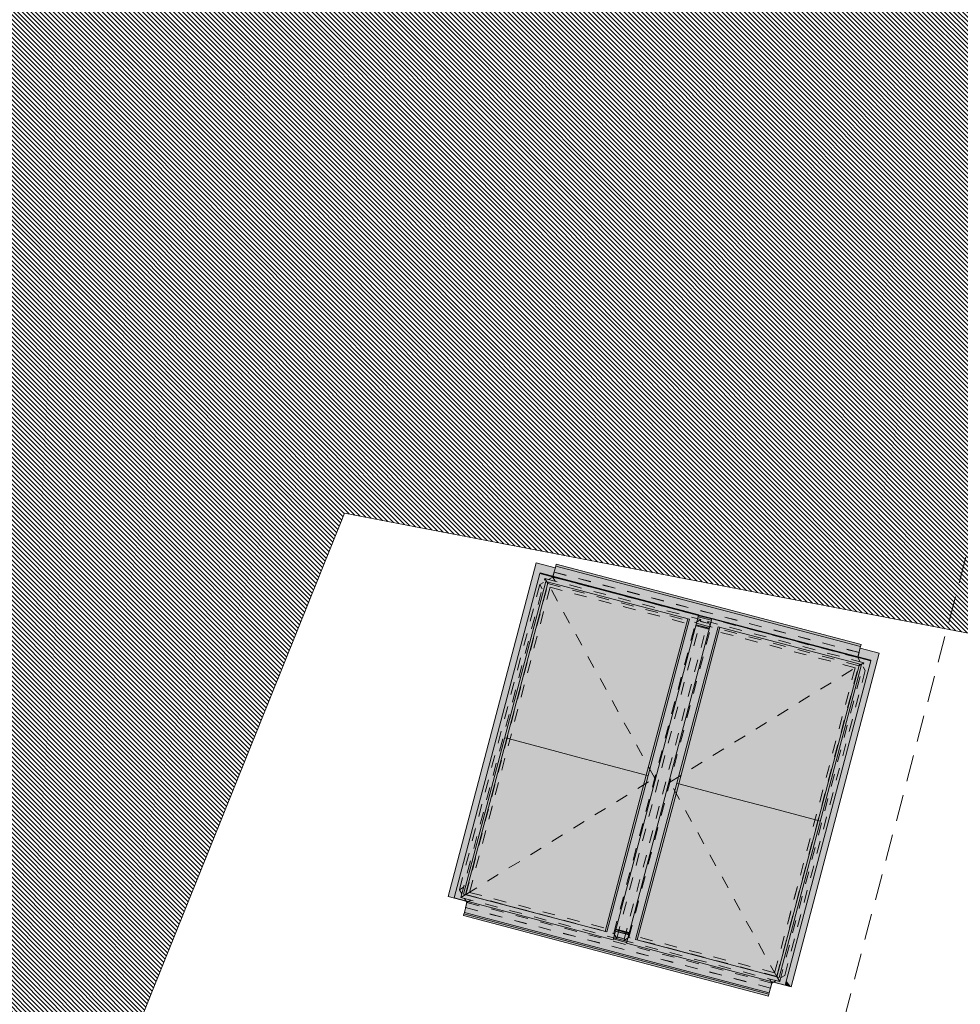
# Model space of a CAD drawing. Header units: millimetres. Extents: x -176817 to 18864955, y -12996033 to 201123.
# Tile 72 of 256: x 39897 to 48841, y 83338 to 92699. Entities that reach past the tile are written whole.
import ezdxf
from ezdxf.enums import TextEntityAlignment as Align

# ---------------------------------------------------------------- set-up
doc = ezdxf.new("R2010")
doc.units = ezdxf.units.MM
doc.header["$MEASUREMENT"] = 0
doc.linetypes.add('Przerywana', pattern=[240, 120, -120])
doc.linetypes.add('Przerywana długa', pattern=[390, 250, -140])
for name, color, linetype in [('232-A Klapy oddymiające', 7, 'Continuous'), ('232-A Klapy oddymiające podkład', 7, 'Continuous'), ('410-K Osie', 7, 'Continuous'), ('842-G Opisy PW PZT', 7, 'Continuous')]:
    doc.layers.add(name, color=color, linetype=linetype)
doc.styles.add('STYL_AUTOMATYCZNY_8', font='ARIALN.TTF')

# ---------------------------------------------------------------- blocks, each defined once
blk = doc.blocks.new('Klapa mcr_PROLIGHT_DVP[278]_2', base_point=(46021.2, 85520.1))
at = {"layer": '232-A Klapy oddymiające', "linetype": 'Continuous', "lineweight": 0, "true_color": 0xffffff}
for points in [[(44844.9, 87438.7), (44895.2, 87425.4), (44808.7, 87536.4), (43971.7, 84364.4), (44290, 85335.5), (44365.5, 85621.8)], [(44989.8, 87488.6), (44989.9, 87488.6), (44808.7, 87536.5), (44808.7, 87536.4)], [(44808.7, 87536.4), (44987.7, 87480.6), (44989.8, 87488.5)], [(44968.1, 87406.2), (44987.7, 87480.6), (44808.7, 87536.4), (44895.2, 87425.4)], [(44994.2, 87505.1), (47898.5, 86757.7), (44998.9, 87522.9)], [(47898.7, 86758.6), (44999.1, 87523.8), (44998.9, 87522.9)], [(47898.5, 86757.7), (47898.7, 86758.6), (44998.9, 87522.9)], [(44901.5, 87359.3), (44843.6, 87433.6), (44029.9, 84349.9)], [(46353.1, 87035.3), (44844.9, 87438.7), (44843.6, 87433.6)], [(44901.5, 87359.3), (46266, 86999.3), (44843.6, 87433.6)], [(46266, 86999.3), (46353.1, 87035.3), (44843.6, 87433.6)], [(46353.1, 87035.3), (46354.4, 87040.4), (44844.9, 87438.7)], [(47587.8, 86820.7), (44994.2, 87505.1), (44968.1, 87406.2), (45302.2, 87318)], [(47898.5, 86757.7), (44994.2, 87505.1), (47893.8, 86739.9)], [(44116.9, 84386), (44901.5, 87359.3), (44029.9, 84349.9)], [(44529.8, 85867.3), (44922.1, 87353.9), (44920.4, 87354.4), (44790.3, 86937.8), (44509.3, 85872.7)], [(44970.6, 85750.2), (44932.6, 87351.1), (44922.1, 87353.9), (44529.8, 85867.3)], [(44790.3, 86937.8), (44920.4, 87354.4), (44901.5, 87359.3)], [(45580.6, 87180.2), (44932.6, 87351.1), (44970.6, 85750.2)], [(47867.7, 86641.1), (47893.8, 86739.9), (47587.8, 86820.7), (45302.2, 87318), (46354.4, 87040.4), (46354.3, 87040), (46481.3, 87006.5), (46481.4, 87006.9)], [(45191.3, 85691.9), (45585.9, 87178.8), (45580.6, 87180.2), (44970.6, 85750.2)], [(45412, 85633.7), (45591.2, 87177.4), (45585.9, 87178.8), (45191.3, 85691.9)], [(45412, 85633.7), (45853.2, 85518.1), (45601.7, 87174.6), (45591.2, 87177.4)], [(46249.7, 87003.6), (45601.7, 87174.6), (45853.2, 85518.1)], [(45539.4, 83951.6), (46353.1, 87035.3), (45481.4, 84025.9)], [(46353.1, 87035.3), (46266, 86999.3), (45481.4, 84025.9)], [(46538, 86927.5), (46480.1, 87001.8), (45666.4, 83918.1)], [(45995.6, 85974.3), (46266, 86999.3), (46249.7, 87003.6), (45853.2, 85518.1)], [(46456.9, 86913.9), (46460.3, 86927), (46386.7, 86947.1), (46333.5, 86961.2), (46329.9, 86947.4)], [(46460.5, 86927.7), (46469.1, 86960), (46341.3, 86990.8), (46333.5, 86961.2)], [(46469.1, 86960), (46476.9, 86989.7), (46349.9, 87023.2), (46341.3, 86990.8)], [(46476.9, 86989.7), (46477.2, 86991), (46350.2, 87024.4), (46349.9, 87023.2)], [(46350.2, 87024.4), (46477.2, 86991), (46477.5, 86992.1), (46350.5, 87025.7)], [(46360.5, 87023), (46350.9, 87027.1), (46350.5, 87025.7)], [(46477.5, 86992.1), (46481, 87005.3), (46354, 87038.8), (46350.9, 87027.1), (46360.5, 87023)], [(46481.3, 87006.5), (46354.3, 87040), (46354, 87038.8), (46481, 87005.3)], [(46480.1, 87001.8), (47989.5, 86603.5), (46481.4, 87006.9)], [(47902.5, 86567.5), (46480.1, 87001.8), (46538, 86927.5)], [(47989.5, 86603.5), (46480.1, 87001.8), (47902.5, 86567.5)], [(47989.5, 86603.5), (47990.9, 86608.6), (46481.4, 87006.9)], [(45753.4, 83954.1), (46538, 86927.5), (45666.4, 83918.1)], [(45778, 84856.1), (46245.3, 86112.2), (46456.1, 86911), (46329.1, 86944.5)], [(46166.3, 85435.5), (46554.3, 86923.2), (46552.7, 86923.6), (46444.8, 86574.1), (46145.7, 85440.9)], [(46607, 85318.3), (46564.9, 86920.4), (46554.3, 86923.2), (46166.3, 85435.5)], [(46456.6, 86912.7), (46329.6, 86946.4), (46329.1, 86944.5), (46456.1, 86911)], [(46456.6, 86913), (46456.7, 86913.1), (46329.6, 86946.6), (46329.6, 86946.5)], [(46456.7, 86913.1), (46456.7, 86913.1), (46329.7, 86946.6), (46329.6, 86946.6)], [(46456.6, 86913), (46329.6, 86946.5), (46329.6, 86946.4), (46456.6, 86912.7)], [(46456.7, 86913.1), (46456.9, 86913.9), (46329.9, 86947.4), (46329.7, 86946.6)], [(46460.3, 86927), (46460.5, 86927.7), (46386.7, 86947.1)], [(46552.7, 86923.6), (46538, 86927.5), (46444.8, 86574.1)], [(47212.9, 86749.4), (46564.9, 86920.4), (46607, 85318.3)], [(46607, 85318.3), (46827.8, 85260.1), (47218.2, 86748), (47212.9, 86749.4)], [(46827.8, 85260.1), (47048.5, 85201.9), (47223.4, 86746.7), (47218.2, 86748)], [(47489.7, 85086.3), (47234, 86743.9), (47223.4, 86746.7), (47048.5, 85201.9)], [(47489.7, 85086.3), (47882, 86572.9), (47234, 86743.9)], [(47940.7, 86621.8), (48070.6, 86675.6), (47889.4, 86723.4), (47867.7, 86641.1)], [(48070.6, 86675.7), (47889.5, 86723.5), (47889.4, 86723.4), (48070.6, 86675.6)], [(47175.8, 83519.8), (47989.5, 86603.5), (47117.9, 83594.1)], [(47117.9, 83594.1), (47989.5, 86603.5), (47902.5, 86567.5)], [(47233.6, 83503.6), (48070.6, 86675.6), (47752.3, 85704.4), (47732.1, 85628.1), (47187.2, 83563.1)], [(48070.6, 86675.6), (47940.7, 86621.8), (47990.9, 86608.6), (47752.3, 85704.4)], [(47632, 85542.5), (47902.5, 86567.5), (47882, 86572.9), (47489.7, 85086.3)], [(45693.1, 84019.3), (46245.3, 86112.2), (45778, 84856.1), (45566.1, 84052.8)], [(45873.7, 85512.7), (45995.6, 85974.3), (45853.2, 85518.1)], [(44137.5, 84380.6), (44529.8, 85867.3), (44388.4, 85414.8), (44117, 84386.1), (44126.9, 84383.4)], [(44137.5, 84380.6), (44785.5, 84209.6), (44529.8, 85867.3)], [(44388.4, 85414.8), (44529.8, 85867.3), (44509.3, 85872.7)], [(44796, 84206.8), (44970.6, 85750.2), (44529.8, 85867.3), (44785.5, 84209.6)], [(44796, 84206.8), (44801.3, 84205.5), (45191.3, 85691.9), (44970.6, 85750.2)], [(45412, 85633.7), (45191.3, 85691.9), (44801.3, 84205.5), (44806.6, 84204.1)], [(45454.6, 84033.1), (45412, 85633.7), (44806.6, 84204.1)], [(45465.1, 84030.3), (45853.2, 85518.1), (45412, 85633.7), (45454.6, 84033.1)], [(45574.7, 84379.5), (45873.7, 85512.7), (45853.2, 85518.1), (45465.1, 84030.3), (45466.7, 84029.9)], [(47632, 85542.5), (47489.7, 85086.3), (47510.2, 85080.9)], [(45769.8, 83949.9), (46166.3, 85435.5), (46023.9, 84979.3), (45753.4, 83954.2), (45758, 83953)], [(45769.8, 83949.9), (46417.8, 83778.9), (46166.3, 85435.5)], [(46166.3, 85435.5), (46145.7, 85440.9), (46023.9, 84979.3)], [(46428.3, 83776.1), (46607, 85318.3), (46166.3, 85435.5), (46417.8, 83778.9)], [(44041.3, 84393.2), (44290, 85335.5), (43971.7, 84364.4)], [(46433.6, 83774.7), (46827.8, 85260.1), (46607, 85318.3), (46428.3, 83776.1)], [(46438.8, 83773.4), (47048.5, 85201.9), (46827.8, 85260.1), (46433.6, 83774.7)], [(46438.8, 83773.4), (47086.9, 83602.4), (47048.5, 85201.9)], [(47097.4, 83599.6), (47489.7, 85086.3), (47048.5, 85201.9), (47086.9, 83602.4)], [(47230.1, 84019.5), (47510.2, 85080.9), (47489.7, 85086.3), (47097.4, 83599.6), (47099, 83599.2)], [(44152.8, 84316.5), (44153.1, 84317.4), (44029.9, 84349.9), (44029.9, 84349.9), (44041.3, 84393.2), (43971.7, 84364.4)], [(44029.9, 84349.9), (45539.4, 83951.6), (44116.9, 84386)], [(44116.9, 84386), (45481.4, 84025.9), (44117, 84386.1)], [(44116.9, 84386), (45539.4, 83951.6), (45481.4, 84025.9)], [(45481.4, 84026), (45465.1, 84030.3), (45454.6, 84033.1), (44796, 84206.8), (44785.5, 84209.6), (44126.9, 84383.4), (44167.6, 84372.7), (45481.4, 84025.9)], [(45466.7, 84029.9), (45481.4, 84026), (45574.7, 84379.5)], [(47025, 83447.4), (44656.8, 84184.5), (44153.1, 84317.4), (44125.4, 84212.6)], [(44117.2, 84181.4), (47016.8, 83416.2), (44121.9, 84199.2)], [(47021.5, 83434.1), (44125.4, 84212.6), (44121.9, 84199.2)], [(47021.5, 83434.1), (44121.9, 84199.2), (47016.8, 83416.2)], [(47021.5, 83434.1), (47025, 83447.4), (44125.4, 84212.6)], [(47025, 83447.4), (47052.7, 83552.3), (45666.4, 83918.1), (45666.4, 83918.1), (45668.4, 83925.9), (45541.4, 83959.4), (45539.4, 83951.6), (44656.8, 84184.5)], [(45541.7, 83960.4), (45668.7, 83926.9), (45671.5, 83937.6), (45544.5, 83971.1)], [(45671.5, 83937.6), (45679.3, 83967.3), (45553, 84003.5), (45544.5, 83971.1)], [(45679.3, 83967.3), (45687.9, 83999.7), (45560.9, 84033.2), (45553, 84003.5)], [(45645.3, 84011), (45561.1, 84034.1), (45560.9, 84033.3)], [(45687.9, 83999.7), (45687.9, 83999.8), (45560.9, 84033.3), (45560.9, 84033.2)], [(45687.9, 83999.7), (45687.9, 83999.7), (45560.9, 84033.2), (45560.9, 84033.2)], [(45687.9, 83999.8), (45691.3, 84012.7), (45564.3, 84046.2), (45561.1, 84034.1), (45645.3, 84011)], [(45691.3, 84012.7), (45691.4, 84012.9), (45564.4, 84046.5), (45564.3, 84046.2)], [(45691.4, 84012.9), (45691.9, 84014.7), (45564.9, 84048.2), (45564.4, 84046.5)], [(45691.9, 84014.7), (45693.1, 84019.3), (45566.1, 84052.8), (45564.9, 84048.2)], [(47117.9, 83594.2), (47230.1, 84019.5), (47099, 83599.2)], [(45668.4, 83925.9), (45668.7, 83926.9), (45541.7, 83960.4), (45541.4, 83959.4)], [(45666.4, 83918.1), (47175.8, 83519.8), (45753.4, 83954.1)], [(47106.9, 83597), (47067.2, 83607.5), (45753.4, 83954.2), (45753.4, 83954.1)], [(47175.8, 83519.8), (47117.9, 83594.1), (45753.4, 83954.1)], [(47117.9, 83594.1), (47117.9, 83594.2), (47097.4, 83599.6), (47086.9, 83602.4), (46428.3, 83776.1), (46417.8, 83778.9), (45758, 83953), (45797.9, 83942.5)], [(47233.6, 83503.6), (47176.3, 83521.5), (47175.8, 83519.8), (47052.7, 83552.3), (47052.4, 83551.4)], [(47233.6, 83503.6), (47187.2, 83563.1), (47177, 83524.2), (47176.3, 83521.5)]]:
    blk.add_hatch(color=7, dxfattribs=at).paths.add_polyline_path(points)
at = {"layer": '232-A Klapy oddymiające', "color": 7, "linetype": 'Continuous', "lineweight": 0}
for p, q in [((44808.7, 87536.4), (43971.7, 84364.4)), ((44808.7, 87536.5), (44808.7, 87536.4)), ((44989.9, 87488.6), (44808.7, 87536.5)), ((44808.7, 87536.4), (44989.8, 87488.5)), ((44998.9, 87522.9), (44994.2, 87505.1)), ((44999.1, 87523.8), (44998.9, 87522.9)), ((47898.5, 86757.7), (44998.9, 87522.9)), ((47898.7, 86758.6), (44999.1, 87523.8)), ((44843.6, 87433.6), (44029.9, 84349.9)), ((44844.9, 87438.7), (44843.6, 87433.6)), ((46353.1, 87035.3), (44843.6, 87433.6)), ((46354.4, 87040.4), (44844.9, 87438.7)), ((44968.1, 87406.2), (44994.2, 87505.1)), ((44994.2, 87505.1), (47893.8, 86739.9)), ((44901.5, 87359.3), (44116.9, 84386)), ((44922.1, 87353.9), (44529.8, 85867.3)), ((44901.5, 87359.3), (46266, 86999.3)), ((46266, 86999.3), (45481.4, 84025.9)), ((45539.4, 83951.6), (46353.1, 87035.3)), ((46480.1, 87001.8), (45666.4, 83918.1)), ((45853.2, 85518.1), (46249.7, 87003.6)), ((46333.5, 86961.2), (46460.5, 86927.7)), ((46476.9, 86989.7), (46349.9, 87023.2)), ((46353.1, 87035.3), (46354.4, 87040.4)), ((46481, 87005.3), (46354, 87038.8)), ((46481.4, 87006.9), (46480.1, 87001.8)), ((47989.5, 86603.5), (46480.1, 87001.8)), ((47990.9, 86608.6), (46481.4, 87006.9)), ((46538, 86927.5), (45753.4, 83954.1)), ((46554.3, 86923.2), (46166.3, 85435.5)), ((46329.1, 86944.5), (46456.1, 86911)), ((46456.6, 86913), (46329.6, 86946.5)), ((46329.7, 86946.6), (46456.7, 86913.1)), ((46329.9, 86947.4), (46456.9, 86913.9)), ((46538, 86927.5), (47902.5, 86567.5)), ((47867.7, 86641.1), (47893.8, 86739.9)), ((47889.4, 86723.4), (48070.6, 86675.6)), ((48070.6, 86675.7), (47889.5, 86723.5)), ((47893.8, 86739.9), (47898.5, 86757.7)), ((47898.5, 86757.7), (47898.7, 86758.6)), ((47175.8, 83519.8), (47989.5, 86603.5)), ((47233.6, 83503.6), (48070.6, 86675.6)), ((47989.5, 86603.5), (47990.9, 86608.6)), ((48070.6, 86675.6), (48070.6, 86675.7)), ((47902.5, 86567.5), (47117.9, 83594.1)), ((47489.7, 85086.3), (47882, 86572.9)), ((44529.8, 85867.3), (44137.5, 84380.6)), ((44509.3, 85872.7), (44529.8, 85867.3)), ((44529.8, 85867.3), (44970.6, 85750.2)), ((44970.6, 85750.2), (45191.3, 85691.9)), ((45191.3, 85691.9), (45412, 85633.7)), ((45412, 85633.7), (45853.2, 85518.1)), ((45465.1, 84030.3), (45853.2, 85518.1)), ((45853.2, 85518.1), (45873.7, 85512.7)), ((46166.3, 85435.5), (45769.8, 83949.9)), ((46145.7, 85440.9), (46166.3, 85435.5)), ((46166.3, 85435.5), (46607, 85318.3)), ((46607, 85318.3), (46827.8, 85260.1)), ((46827.8, 85260.1), (47048.5, 85201.9)), ((47048.5, 85201.9), (47489.7, 85086.3)), ((47097.4, 83599.6), (47489.7, 85086.3)), ((47489.7, 85086.3), (47510.2, 85080.9)), ((43971.7, 84364.4), (44152.8, 84316.5)), ((44029.9, 84349.9), (45539.4, 83951.6)), ((44116.9, 84386), (45481.4, 84025.9)), ((44785.5, 84209.6), (44117, 84386.1)), ((44153.1, 84317.4), (44125.4, 84212.6)), ((44121.9, 84199.2), (44117.2, 84181.4)), ((44117.2, 84181.4), (47016.8, 83416.2)), ((44125.4, 84212.6), (44121.9, 84199.2)), ((47021.5, 83434.1), (44121.9, 84199.2)), ((47025, 83447.4), (44125.4, 84212.6)), ((45481.4, 84026), (45465.1, 84030.3)), ((45544.5, 83971.1), (45671.5, 83937.6)), ((45560.9, 84033.2), (45687.9, 83999.7)), ((45564.3, 84046.2), (45691.3, 84012.7)), ((45691.9, 84014.7), (45564.9, 84048.2)), ((45566.1, 84052.8), (45693.1, 84019.3)), ((45541.7, 83960.4), (45668.7, 83926.9)), ((45666.4, 83918.1), (47175.8, 83519.8)), ((46417.8, 83778.9), (45753.4, 83954.2)), ((45753.4, 83954.1), (47117.9, 83594.1)), ((47117.9, 83594.2), (47097.4, 83599.6)), ((47052.7, 83552.3), (47025, 83447.4)), ((47052.4, 83551.4), (47233.6, 83503.6)), ((47016.8, 83416.2), (47021.5, 83434.1)), ((47021.5, 83434.1), (47025, 83447.4))]:
    blk.add_line(p, q, dxfattribs=at)
blk = doc.blocks.new('Standardowy znacznik osi[631]_2', base_point=(30551.8, 18077.6))
at = {"layer": '410-K Osie', "color": 5, "linetype": 'Przerywana długa', "lineweight": 0}
blk.add_line((31317.2, 20978.3), (52341.9, 100654.9), dxfattribs=at)
at = {"layer": '410-K Osie', "color": 7, "lineweight": 0, "style": 'STYL_AUTOMATYCZNY_8'}
for tag, p in [('AC_MarkerText_1_1', (53160.2, 103725.3)), ('AC_MarkerText_1_0', (30540.9, 18005.5))]:
    blk.add_attdef(tag, text='', height=100, rotation=345.21803, dxfattribs=at).set_placement(p, align=Align.TOP_CENTER)

msp = doc.modelspace()

# ---------------------------------------------------------------- hatches: boundary and pattern name
at = {"layer": '842-G Opisy PW PZT', "linetype": 'Continuous', "lineweight": 0, "true_color": 0xe8e8e8}
h = msp.add_hatch(dxfattribs=at)
h.set_pattern_fill('Pasy_0002', color=254, style=0, pattern_type=2)
h.set_pattern_definition([(134.93251, (101839.315, 70594.414), (21.238177, 21.188201), [])])
h.paths.add_polyline_path([(20311.76, 31594.87), (37993.06, 98601.3), (172924.44, 62996.33), (42984.58, 88008.54)])

# ---------------------------------------------------------------- linework, layer by layer
at = {"layer": '232-A Klapy oddymiające podkład', "color": 7, "linetype": 'Przerywana', "lineweight": 0}
for p, q in [((44978.57, 87448.1), (44965.81, 87399.76)), ((44978.25, 87446.89), (47878.95, 86681.47)), ((44978.57, 87448.1), (47879.27, 86682.68)), ((44091.84, 84353.98), (44891.95, 87386.11)), ((44140.72, 84382.45), (44920.42, 87337.23)), ((44843.61, 87328.58), (44877.78, 87348.48)), ((44891.95, 87386.11), (46374.12, 86995)), ((44891.95, 87386.11), (44920.42, 87337.23)), ((44920.42, 87337.23), (46325.24, 86966.53)), ((44926.66, 87376.95), (44965.81, 87399.76)), ((47866.53, 86634.33), (44965.81, 87399.76)), ((44988.62, 87360.6), (44965.81, 87399.76)), ((44078.19, 84427.87), (44843.61, 87328.58)), ((44866.43, 87289.41), (44843.61, 87328.58)), ((45545.55, 84011.76), (46325.24, 86966.53)), ((45574.02, 83962.87), (46374.12, 86995)), ((45641.77, 83945), (46441.87, 86977.13)), ((46325.24, 86966.53), (46374.12, 86995)), ((46437.61, 86960.97), (46369.86, 86978.85)), ((46437.93, 86962.18), (46370.18, 86980.06)), ((47924.05, 86586.02), (46441.87, 86977.13)), ((46470.34, 86928.24), (46441.87, 86977.13)), ((45690.65, 83973.47), (46470.34, 86928.24)), ((47875.16, 86557.55), (46470.34, 86928.24)), ((46901.07, 86889.09), (46901.12, 86889.08)), ((46818.11, 86807.56), (46800.14, 86812.3)), ((46818.11, 86807.56), (46818.15, 86807.55)), ((47879.27, 86682.68), (47866.53, 86634.33)), ((47889.33, 86595.18), (47866.53, 86634.33)), ((47095.47, 83602.77), (47875.16, 86557.55)), ((47123.94, 83553.89), (47924.05, 86586.02)), ((47172.28, 83611.42), (47937.7, 86512.13)), ((47924.05, 86586.02), (47875.16, 86557.55)), ((47937.7, 86512.13), (47917.8, 86546.3)), ((44391.44, 85223.07), (44310.5, 84916.33)), ((44391.44, 85223.07), (44391.49, 85223.05)), ((44235.08, 85022.45), (44235.13, 85022.44)), ((44117.36, 84450.69), (44078.19, 84427.87)), ((47292.15, 84457.64), (47211.21, 84150.9)), ((47292.15, 84457.64), (47292.2, 84457.63)), ((44078.19, 84427.87), (44101, 84388.7)), ((44091.84, 84353.98), (44140.72, 84382.45)), ((44091.84, 84353.98), (45574.02, 83962.87)), ((44126.56, 84344.82), (44149.36, 84305.67)), ((44140.72, 84382.45), (45545.55, 84011.76)), ((44136.61, 84257.32), (44149.36, 84305.67)), ((44136.61, 84257.32), (47037.3, 83491.9)), ((44136.92, 84258.53), (47037.62, 83493.11)), ((44188.52, 84328.47), (44149.36, 84305.67)), ((44149.36, 84305.67), (47050.07, 83540.24)), ((47211.72, 84152.84), (47211.77, 84152.83)), ((47329.17, 84206), (47329.22, 84205.99)), ((45545.55, 84011.76), (45574.02, 83962.87)), ((45645.71, 83959.94), (45577.96, 83977.82)), ((45646.03, 83961.15), (45578.28, 83979.03)), ((45690.65, 83973.47), (45641.77, 83945)), ((47095.47, 83602.77), (45690.65, 83973.47)), ((47123.94, 83553.89), (45641.77, 83945)), ((46052.68, 83906.85), (46034.71, 83911.59)), ((46036.65, 83911.08), (46036.69, 83911.07)), ((46052.68, 83906.85), (46052.73, 83906.84)), ((47262.14, 83951.96), (47262.19, 83951.94)), ((46084.62, 83795), (46084.67, 83794.99)), ((47123.94, 83553.89), (47095.47, 83602.77)), ((47172.28, 83611.42), (47133.1, 83588.6)), ((47027.27, 83579.4), (47050.07, 83540.24)), ((47037.3, 83491.9), (47050.07, 83540.24)), ((47089.23, 83563.05), (47050.07, 83540.24))]:
    msp.add_line(p, q, dxfattribs=at)
for points in [[(44140.72, 84382.45), (45935.39, 85489.14), (44920.42, 87337.23)], [(47095.47, 83602.77), (46080.5, 85450.86), (47875.16, 86557.55)]]:
    msp.add_lwpolyline(points, dxfattribs=at)
msp.add_lwpolyline([(44940.3, 87303.07), (47841.01, 86537.64), (47075.59, 83636.93), (44174.88, 84402.36)], close=True, dxfattribs=at)
at = {"layer": '842-G Opisy PW PZT', "color": 9, "linetype": 'Continuous', "lineweight": 0, "flags": 128}
msp.add_lwpolyline([(20311.76, 31594.87), (37993.06, 98601.3), (172924.44, 62996.33), (42984.58, 88008.54)], close=True, dxfattribs=at)

# ---------------------------------------------------------------- block references
at = {"layer": '232-A Klapy oddymiające', "color": 7, "linetype": 'Continuous', "lineweight": 0}
msp.add_blockref('Klapa mcr_PROLIGHT_DVP[278]_2', (46021.16, 85520.08), dxfattribs=at)
at = {"layer": '410-K Osie', "color": 5, "linetype": 'Continuous', "lineweight": 0}
msp.add_blockref('Standardowy znacznik osi[631]_2', (30551.82, 18077.63), dxfattribs=at)

doc.saveas('drawing.dxf')
